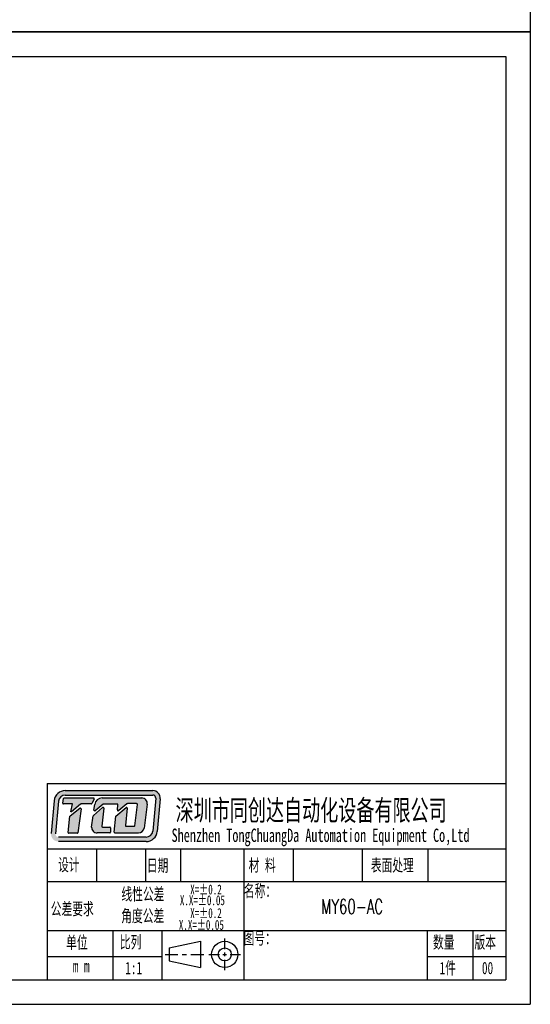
# Model space of a CAD drawing. Header units: millimetres. Extents: x 14258 to 14699, y 59 to 684.
# Tile 6 of 8: x 14536 to 14699, y 59 to 375. Entities that reach past the tile are written whole.
import ezdxf

# ---------------------------------------------------------------- set-up
doc = ezdxf.new("R2010")
doc.units = ezdxf.units.MM
doc.header["$LTSCALE"] = 0.3
doc.layers.add('外框', color=7, linetype='Continuous', lineweight=30)
doc.layers.add('文字', color=3, linetype='Continuous', lineweight=13)
doc.styles.add('SLDTEXTSTYLE2', font='txt')
doc.styles.get("Standard").update_dxf_attribs({"font": 'txt.shx', "width": 0.67, "oblique": 5, "bigfont": 'gbcbig.shx'})

# ---------------------------------------------------------------- blocks, each defined once
blk = doc.blocks.new('Y')
at = {"lineweight": 30}
for p, q in [((-4136.76, 2009.27), (-3862.74, 2009.27)), ((-4154.44, 2003.97), (-3857.44, 2003.97)), ((-4154.44, 2003.97), (-3857.44, 2003.97))]:
    blk.add_line(p, q, dxfattribs=at)
for points in [[(-3857.44, 2213.99), (-4154.44, 2213.99), (-4154.44, 2003.97)], [(-4136.76, 2009.27), (-4136.76, 2208.69), (-3862.74, 2208.69)]]:
    blk.add_lwpolyline(points, dxfattribs=at)
blk = doc.blocks.new('W')
at = {"lineweight": 30}
for p, q in [((-3857.44, 2213.99), (-3857.44, 2003.97)), ((-3857.44, 2213.99), (-3857.44, 2003.97)), ((-3862.74, 2208.69), (-3862.74, 2009.27))]:
    blk.add_line(p, q, dxfattribs=at)
blk.add_blockref('Y', (0, 0))

msp = doc.modelspace()

# ---------------------------------------------------------------- hatches: boundary and pattern name
at = {"layer": '外框'}
h = msp.add_hatch(color=256, dxfattribs=at)
h.dxf.hatch_style = 1
h.paths.add_polyline_path([(14578.25, 127.78), (14550.12, 127.78, 0.38719), (14546.56, 124.54), (14545.58, 114.02, 0.441763), (14547.95, 111.42), (14576.1, 111.42, 0.387627), (14579.65, 114.66), (14580.62, 125.18, 0.441309)])
h.paths.add_polyline_path([(14578.25, 126.35, -0.441309), (14579.2, 125.31), (14578.23, 114.8, -0.387627), (14576.1, 112.85), (14547.95, 112.85, -0.441763), (14547, 113.89), (14547.98, 124.41, -0.38719), (14550.12, 126.35)], flags=16)
h.paths.add_polyline_path([(14559.21, 125.43, -0.569256), (14559.42, 125.08), (14558.63, 123.61, -0.275159), (14558.42, 123.49), (14555.21, 123.49, 0.178549), (14555.05, 123.43), (14552.14, 120.95), (14551.94, 120.95), (14552.4, 123.49), (14549.58, 123.49, -0.45517), (14549.34, 123.76), (14549.54, 125.21, -0.3737), (14549.78, 125.41)], flags=0)
h.paths.add_polyline_path([(14554.81, 122.12, -0.672884), (14555.19, 121.9), (14554.16, 114.26, -0.375428), (14553.92, 114.06), (14551.32, 114.06, -0.44516), (14551.08, 114.32), (14551.63, 119.54, -0.203266), (14551.72, 119.7)], flags=0)
h.paths.add_polyline_path([(14561.95, 125.44), (14574.69, 125.44, -0.453547), (14576.46, 123.42), (14575.43, 115.75, -0.375944), (14573.67, 114.2), (14566.11, 114.2, -0.443757), (14565.88, 114.46), (14566.39, 119.55), (14569.65, 122.32, -0.678155), (14570.04, 122.12), (14569.44, 116.58, 0.446434), (14569.68, 116.31), (14572.2, 116.31, 0.378328), (14572.44, 116.52), (14573.29, 123.33, 0.451033), (14573.05, 123.59), (14570.08, 123.59, 0.173657), (14569.93, 123.54), (14567.29, 121.37, -0.663), (14566.9, 121.57), (14567.03, 123.21, 0.43882), (14566.8, 123.47), (14562.47, 123.47, 0.175395), (14562.32, 123.41), (14559.74, 121.27, -0.680756), (14559.35, 121.48), (14559.59, 123.35, -0.377926)], flags=0)
h.paths.add_polyline_path([(14559.22, 119.78), (14562.09, 122.31, -0.684184), (14562.49, 122.11), (14561.86, 116.36, 0.446288), (14562.1, 116.09), (14564.41, 116.09, -0.414214), (14564.65, 115.85), (14564.65, 114.44, -0.414214), (14564.41, 114.2), (14560.37, 114.2, -0.429482), (14558.59, 116.08), (14559.14, 119.64, -0.175829)], flags=0)
h.paths.add_polyline_path([(14559.42, 125.08, 0.569256), (14559.21, 125.43), (14549.78, 125.41, 0.3737), (14549.54, 125.21), (14549.34, 123.76, 0.45517), (14549.58, 123.49), (14552.4, 123.49), (14551.94, 120.95), (14552.14, 120.95), (14555.05, 123.43, -0.178549), (14555.21, 123.49), (14558.42, 123.49, 0.275159), (14558.63, 123.61)], flags=0)
h.paths.add_polyline_path([(14555.19, 121.9, 0.672884), (14554.81, 122.12), (14551.72, 119.7, 0.203266), (14551.63, 119.54), (14551.08, 114.32, 0.44516), (14551.32, 114.06), (14553.92, 114.06, 0.375428), (14554.16, 114.26)], flags=0)
h.paths.add_polyline_path([(14562.49, 122.11, 0.684184), (14562.09, 122.31), (14559.22, 119.78, 0.175829), (14559.14, 119.64), (14558.59, 116.08, 0.429482), (14560.37, 114.2), (14564.41, 114.2, 0.414214), (14564.65, 114.44), (14564.65, 115.85, 0.414214), (14564.41, 116.09), (14562.1, 116.09, -0.446288), (14561.86, 116.36)], flags=0)
h.paths.add_polyline_path([(14574.69, 125.44), (14561.95, 125.44, 0.377926), (14559.59, 123.35), (14559.35, 121.48, 0.680756), (14559.74, 121.27), (14562.32, 123.41, -0.175395), (14562.47, 123.47), (14566.8, 123.47, -0.43882), (14567.03, 123.21), (14566.9, 121.57, 0.663), (14567.29, 121.37), (14569.93, 123.54, -0.173657), (14570.08, 123.59), (14573.05, 123.59, -0.451033), (14573.29, 123.33), (14572.44, 116.52, -0.378328), (14572.2, 116.31), (14569.68, 116.31, -0.446434), (14569.44, 116.58), (14570.04, 122.12, 0.678155), (14569.65, 122.32), (14566.39, 119.55), (14565.88, 114.46, 0.443757), (14566.11, 114.2), (14573.67, 114.2, 0.375944), (14575.43, 115.75), (14576.46, 123.42, 0.453547)], flags=0)
h = msp.add_hatch(color=256, dxfattribs=at)
h.dxf.hatch_style = 1
h.paths.add_polyline_path([(14559.42, 125.08, 0.569256), (14559.21, 125.43), (14549.78, 125.41, 0.3737), (14549.54, 125.21), (14549.34, 123.76, 0.45517), (14549.58, 123.49), (14552.4, 123.49), (14551.94, 120.95), (14552.14, 120.95), (14555.05, 123.43, -0.178549), (14555.21, 123.49), (14558.42, 123.49, 0.275159), (14558.63, 123.61)])
h.paths.add_polyline_path([(14555.19, 121.9, 0.672884), (14554.81, 122.12), (14551.72, 119.7, 0.203266), (14551.63, 119.54), (14551.08, 114.32, 0.44516), (14551.32, 114.06), (14553.92, 114.06, 0.375428), (14554.16, 114.26)])
h.paths.add_polyline_path([(14562.49, 122.11, 0.684184), (14562.09, 122.31), (14559.22, 119.78, 0.175829), (14559.14, 119.64), (14558.59, 116.08, 0.429482), (14560.37, 114.2), (14564.41, 114.2, 0.414214), (14564.65, 114.44), (14564.65, 115.85, 0.414214), (14564.41, 116.09), (14562.1, 116.09, -0.446288), (14561.86, 116.36)])
h.paths.add_polyline_path([(14574.69, 125.44), (14561.95, 125.44, 0.377926), (14559.59, 123.35), (14559.35, 121.48, 0.680756), (14559.74, 121.27), (14562.32, 123.41, -0.175395), (14562.47, 123.47), (14566.8, 123.47, -0.43882), (14567.03, 123.21), (14566.9, 121.57, 0.663), (14567.29, 121.37), (14569.93, 123.54, -0.173657), (14570.08, 123.59), (14573.05, 123.59, -0.451033), (14573.29, 123.33), (14572.44, 116.52, -0.378328), (14572.2, 116.31), (14569.68, 116.31, -0.446434), (14569.44, 116.58), (14570.04, 122.12, 0.678155), (14569.65, 122.32), (14566.39, 119.55), (14565.88, 114.46, 0.443757), (14566.11, 114.2), (14573.67, 114.2, 0.375944), (14575.43, 115.75), (14576.46, 123.42, 0.453547)])

# ---------------------------------------------------------------- linework, layer by layer
at = {"layer": '外框', "lineweight": 30}
for p, q in [((14544.32, 130.12), (14691.55, 130.12)), ((14544.32, 130.12), (14544.32, 67.03)), ((14546.56, 124.54), (14545.58, 114.02)), ((14547.98, 124.41), (14547, 113.89)), ((14549.34, 123.76), (14549.54, 125.21)), ((14560.18, 109.09), (14560.18, 98.57)), ((14575.87, 109.09), (14575.87, 98.57)), ((14587.09, 109.09), (14587.09, 98.57)), ((14607.42, 109.09), (14607.42, 67.03)), ((14623.31, 109.09), (14623.31, 98.57)), ((14645.49, 109.09), (14645.49, 98.57)), ((14666.57, 109.09), (14666.57, 98.57)), ((14544.32, 98.57), (14691.55, 98.57)), ((14544.32, 82.8), (14691.55, 82.8)), ((14565.35, 82.8), (14565.35, 67.03)), ((14581.13, 82.8), (14581.13, 67.03)), ((14666.31, 82.8), (14666.31, 67.03)), ((14681.03, 82.8), (14681.03, 67.03)), ((14583.45, 77.27), (14593.53, 79.37)), ((14593.53, 79.37), (14593.53, 70.96)), ((14601.34, 76.85), (14601.34, 80.24)), ((14583.45, 77.27), (14583.45, 73.06)), ((14544.32, 74.46), (14581.13, 74.46)), ((14582.16, 75.16), (14586.3, 75.16)), ((14583.45, 73.06), (14593.53, 70.96)), ((14587.68, 75.16), (14589.06, 75.16)), ((14590.44, 75.16), (14594.59, 75.16)), ((14596.26, 75.16), (14599.65, 75.16)), ((14600.77, 75.16), (14601.9, 75.16)), ((14601.34, 74.6), (14601.34, 75.73)), ((14601.34, 70.08), (14601.34, 73.47)), ((14603.03, 75.16), (14606.42, 75.16)), ((14666.31, 74.46), (14691.55, 74.46))]:
    msp.add_line(p, q, dxfattribs=at)
at = {"layer": '外框'}
for p, q in [((14550.12, 127.78), (14578.25, 127.78)), ((14552.4, 123.49), (14549.58, 123.49)), ((14549.78, 125.41), (14559.21, 125.43)), ((14550.12, 126.35), (14578.25, 126.35)), ((14551.94, 120.95), (14552.4, 123.49)), ((14555.05, 123.43), (14552.14, 120.95)), ((14558.42, 123.49), (14555.21, 123.49)), ((14559.42, 125.08), (14558.63, 123.61)), ((14559.35, 121.48), (14559.59, 123.35)), ((14562.32, 123.41), (14559.74, 121.27)), ((14561.95, 125.44), (14574.69, 125.44)), ((14566.8, 123.47), (14562.47, 123.47)), ((14569.93, 123.54), (14567.29, 121.37)), ((14573.05, 123.59), (14570.08, 123.59)), ((14576.46, 123.42), (14575.43, 115.75)), ((14579.2, 125.31), (14578.23, 114.8)), ((14580.62, 125.18), (14579.65, 114.66)), ((14551.72, 119.7), (14554.81, 122.12)), ((14552.14, 120.95), (14551.94, 120.95)), ((14555.19, 121.9), (14554.16, 114.26)), ((14559.22, 119.78), (14562.09, 122.31)), ((14562.49, 122.11), (14561.86, 116.36)), ((14566.39, 119.55), (14569.65, 122.32)), ((14566.9, 121.57), (14567.03, 123.21)), ((14570.04, 122.12), (14569.44, 116.58)), ((14572.44, 116.52), (14573.29, 123.33)), ((14551.08, 114.32), (14551.63, 119.54)), ((14558.59, 116.08), (14559.14, 119.64)), ((14565.88, 114.46), (14566.39, 119.55)), ((14553.92, 114.06), (14551.32, 114.06)), ((14564.41, 114.2), (14560.37, 114.2)), ((14562.1, 116.09), (14564.41, 116.09)), ((14564.65, 115.85), (14564.65, 114.44)), ((14566.11, 114.2), (14573.67, 114.2)), ((14569.68, 116.31), (14572.2, 116.31)), ((14576.1, 112.85), (14547.95, 112.85)), ((14576.1, 111.42), (14547.95, 111.42)), ((14544.32, 109.09), (14691.55, 109.09))]:
    msp.add_line(p, q, dxfattribs=at)
at = {"layer": '外框', "lineweight": 30}
for radius in [4.21, 2.1]:
    msp.add_circle((14601.34, 75.16), radius, dxfattribs=at)
at = {"layer": '外框'}
for centre, radius, start, end in [((14550.12, 124.21), 3.57, 90, 174.6637), ((14578.25, 125.4), 2.38, 354.7507, 90), ((14550.12, 124.21), 2.14, 90, 174.6637), ((14555.21, 123.25), 0.238, 90, 130.4936), ((14558.42, 123.73), 0.238, 270, 331.5389), ((14559.21, 125.2), 0.238, 331.5389, 90.1428), ((14561.95, 123.06), 2.38, 90, 172.8115), ((14562.47, 123.23), 0.238, 90, 129.7928), ((14566.8, 123.23), 0.238, 355.2286, 90), ((14570.08, 123.36), 0.238, 90, 129.4062), ((14573.05, 123.36), 0.238, 352.8922, 90), ((14574.69, 123.65), 1.78, 352.4138, 90), ((14578.25, 125.4), 0.952, 354.7507, 90), ((14554.95, 121.93), 0.238, 352.3102, 128.0541), ((14559.59, 121.45), 0.238, 172.8115, 309.7928), ((14562.25, 122.13), 0.238, 353.7974, 131.3146), ((14567.13, 121.55), 0.238, 175.2286, 309.4062), ((14569.81, 122.14), 0.238, 353.7695, 130.3428), ((14551.87, 119.51), 0.238, 128.0541, 174.0132), ((14559.37, 119.6), 0.238, 131.3146, 171.2038), ((14551.32, 114.3), 0.238, 174.0132, 270), ((14553.92, 114.3), 0.238, 270, 352.3102), ((14560.37, 115.99), 1.78, 177.0294, 270), ((14562.1, 116.33), 0.238, 173.7974, 270), ((14564.41, 115.85), 0.238, 0, 90), ((14564.41, 114.44), 0.238, 270, 0), ((14566.11, 114.44), 0.238, 174.2816, 270), ((14569.68, 116.55), 0.238, 173.7695, 270), ((14572.2, 116.55), 0.238, 270, 352.8922), ((14573.67, 115.99), 1.78, 270, 352.4138), ((14576.1, 114.99), 2.14, 270, 354.7507), ((14576.1, 114.99), 3.57, 270, 354.7507)]:
    msp.add_arc(centre, radius, start, end, dxfattribs=at)
at = {"layer": '外框', "lineweight": 30}
for centre, start, end in [((14549.58, 123.73), 172.1056, 270), ((14549.78, 125.17), 90.1428, 172.1056)]:
    msp.add_arc(centre, 0.238, start, end, dxfattribs=at)

# ---------------------------------------------------------------- block references
at = {"layer": '外框', "lineweight": 25, "xscale": 1.487159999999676, "yscale": 1.487160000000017, "zscale": 1.48716}
for p in [(20436.06, -2608.75), (20436.06, -2921.08)]:
    msp.add_blockref('W', p, dxfattribs=at)

# ---------------------------------------------------------------- texts
at = {"layer": '外框', "style": 'SLDTEXTSTYLE2', "width": 0.67}
for s, height, p in [('深圳市同创达自动化设备有限公司', 6.6625, (14585.56, 118.15)), ('Shenzhen TongChuangDa Automation Equipment Co,Ltd', 4.283, (14584.26, 111.29)), ('设计', 3.966, (14547.81, 101.99)), ('日期', 3.966, (14576.31, 101.77)), ('材 料', 3.966, (14608.99, 101.85)), ('表面处理', 3.966, (14648.23, 101.85)), ('名称：', 3.966, (14607.47, 93.61)), ('线性公差', 3.966, (14568.16, 92.56)), ('X=±0.2', 3.173, (14590.25, 94.43)), ('公差要求', 3.966, (14545.48, 87.81)), ('X.X=±0.05', 3.173, (14586.93, 90.98)), ('角度公差', 3.966, (14568.1, 85.58)), ('X=±0.2', 3.173, (14590.25, 86.85)), ('X.X=±0.05', 3.173, (14586.6, 83.07)), ('图号：', 3.966, (14607.37, 78.4)), ('单位', 3.966, (14550.41, 77.04)), ('比列', 3.966, (14567.67, 77.16)), ('数量', 3.966, (14668.2, 77.1)), ('版本', 3.966, (14681.51, 77.1)), ('1:1', 3.966, (14569.37, 68.82)), ('1件', 3.966, (14670.31, 68.82)), ('00', 3.966, (14683.9, 68.82)), (' m m', 3.966, (14550.73, 69.45))]:
    msp.add_text(s, height=height, dxfattribs=at).set_placement(p)
at = {"layer": '文字', "ltscale": 0.3, "width": 0.67}
msp.add_text('   MY60-AC', height=4.714, dxfattribs=at).set_placement((14623.12, 88.19))

doc.saveas('drawing.dxf')
